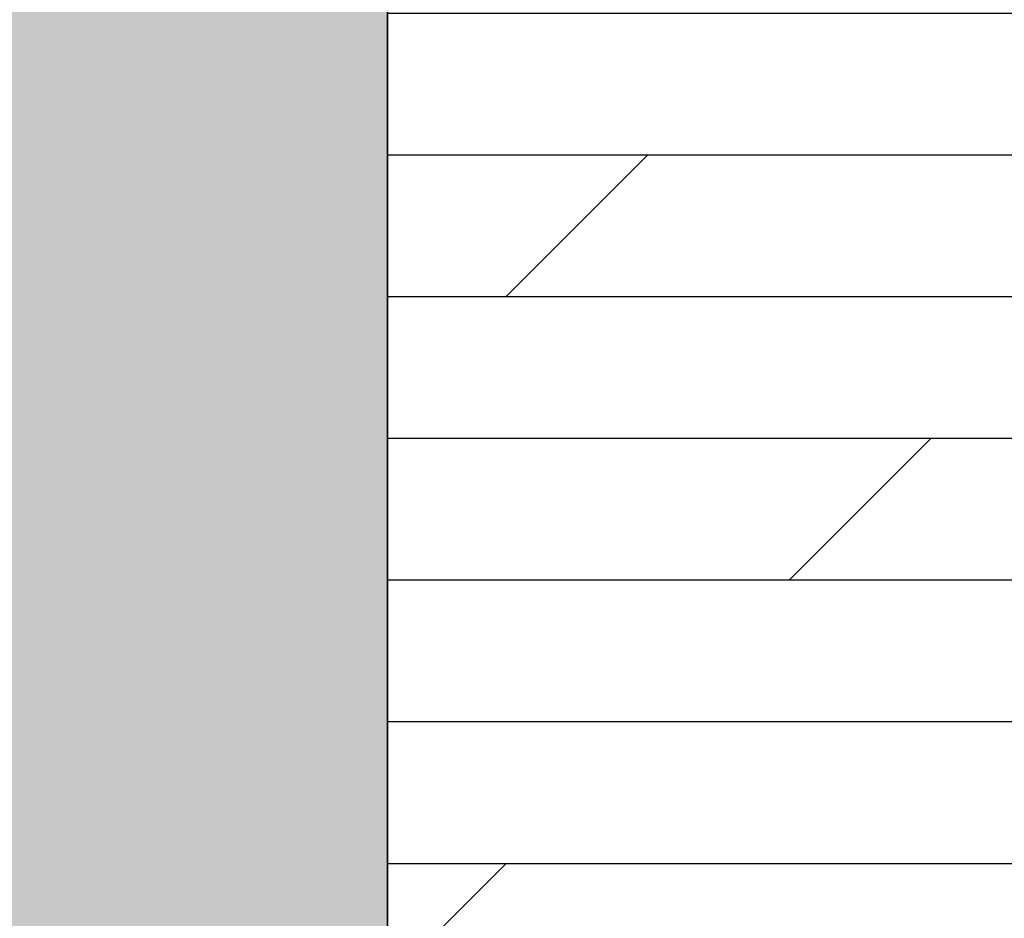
# Model space of a CAD drawing. Header units: millimetres. Extents: x 53645 to 137188, y 78097 to 135542.
# Tile 9 of 256: x 58702 to 60439, y 91266 to 92852. Entities that reach past the tile are written whole.
import ezdxf

# ---------------------------------------------------------------- set-up
doc = ezdxf.new("R2010")
doc.units = ezdxf.units.MM
doc.layers.add('GP-graas', color=94, linetype='Continuous', lineweight=9)
doc.layers.add('line 1 GP', color=90, linetype='Continuous', lineweight=0, plot=False)

# ---------------------------------------------------------------- blocks, each defined once
blk = doc.blocks.new('3432')
h = blk.add_hatch()
h.set_pattern_fill('DOLMIT', color=0, scale=1000)
h.set_pattern_definition([(0, (-34939.94, -41137.03), (0, 250), []), (45, (-34939.94, -41137), (-500, 500), [353.553, -707.107])])
h.paths.add_polyline_path([(-16750.5, 9650), (-19750.5, 9650), (-19750.5, 5124.9), (-19750.5, 0), (-16750.5, 0)])
at = {"color": 0}
blk.add_lwpolyline([(-16750.5, 9650), (-19750.5, 9650), (-19750.5, 5124.9), (-19750.5, 0), (-16750.5, 0)], close=True, dxfattribs=at)

msp = doc.modelspace()

# ---------------------------------------------------------------- hatches: boundary and pattern name
at = {"layer": 'GP-graas', "ltscale": 100}
h = msp.add_hatch(dxfattribs=at)
h.set_pattern_fill('GRASS', color=256, scale=15)
h.set_pattern_definition([(90, (91714.96, -74594.3), (-269.4077, 269.4077), [71.4375, -467.3779]), (45, (91714.96, -74594.3), (-269.4077, 269.4077), [71.4375, -309.5625]), (135, (91714.96, -74594.3), (-269.4077, -269.4077), [71.4375, -309.5625])])
h.paths.add_polyline_path([(73026, 96352.8), (77926, 96352.8), (77926, 95352.8), (89486.2, 95352.8), (91055.3, 97732.8), (59227.9, 97196.4), (55227.9, 78896.4), (81450.5, 78459.4), (81139.4, 81744.2), (83067.3, 84852.8), (80101, 84852.8), (80100.6, 83702.8), (59350.8, 83702.8), (59350.8, 84702.8), (59350.8, 85002.8), (59350.8, 85302.8), (59350.8, 85602.8), (59350.8, 89827.7), (59350.8, 94352.8), (61350.8, 94352.8), (61350.8, 95352.8), (73026, 95352.8)])

# ---------------------------------------------------------------- linework, layer by layer
at = {"layer": 'line 1 GP', "ltscale": 100}
msp.add_lwpolyline([(73026, 96202.8), (77926, 96202.8), (77926, 95352.8), (89486.2, 95352.8), (91055.3, 97732.8), (59227.9, 97196.4), (55227.9, 78896.4), (81450.5, 78459.4), (81139.4, 81744.2), (83067.3, 84852.8), (80101, 84852.8), (80100.6, 83702.8), (59350.8, 83702.8), (59350.8, 84702.8), (59350.8, 85002.8), (59350.8, 85302.8), (59350.8, 85602.8), (59350.8, 89827.7), (59350.8, 94352.8), (61350.8, 94352.8), (61350.8, 95352.8), (73026, 95352.8)], close=True, dxfattribs=at)

# ---------------------------------------------------------------- next in the draw order: block references
msp.add_blockref('3432', (79101.6, 84702.8))

doc.saveas('drawing.dxf')
